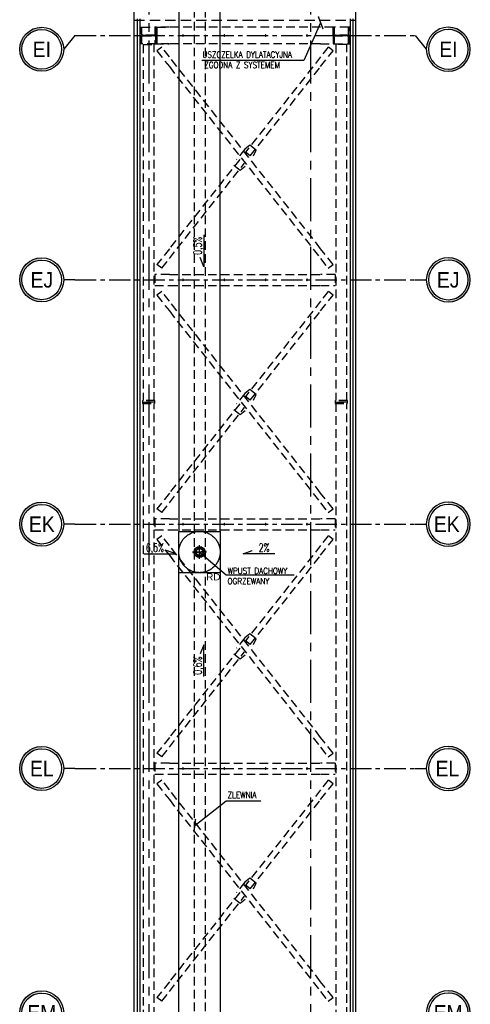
# Model space of a CAD drawing. Extents: x 41755 to 123924, y -112333 to 86187.
# Tile 7 of 256: x 100333 to 100989, y -105842 to -104411. Entities that reach past the tile are written whole.
import ezdxf
from ezdxf.enums import TextEntityAlignment as Align

# ---------------------------------------------------------------- set-up
doc = ezdxf.new("R2010")
doc.units = 0
doc.header["$LTSCALE"] = 50
for name, pattern in [('ACAD_ISO02W100', [15, 12, -3]), ('ACAD_ISO10W100', [18.5, 12, -3, 0.5, -3]), ('CENTER', [2, 1.25, -0.25, 0.25, -0.25]), ('DASHED', [0.75, 0.5, -0.25])]:
    doc.linetypes.add(name, pattern=pattern)
doc.layers.get('0').update_dxf_attribs({"color": 101, "linetype": 'CONTINUOUS'})
for name, color, linetype in [('Det-metal', 141, 'CONTINUOUS'), ('Ins-wod', 4, 'CONTINUOUS'), ('Opis-spadki', 61, 'CONTINUOUS'), ('Os-osie', 14, 'CENTER'), ('Os-osie glowne', 1, 'CENTER'), ('Os-osie-opis', 16, 'CONTINUOUS'), ('Sc-systemowe', 150, 'CONTINUOUS'), ('Sch-opis', 51, 'CONTINUOUS'), ('W-idok', 8, 'CONTINUOUS')]:
    doc.layers.add(name, color=color, linetype=linetype)
doc.styles.add('dwg_opis duży', font='ARIAL.TTF', dxfattribs={"width": 0.9})
doc.styles.add('ROMANS', font='romans', dxfattribs={"width": 0.85})
doc.styles.add('TYTUL2', font='ARIAL.TTF')
doc.dimstyles.new('CHMIELNA', dxfattribs={"dimscale": 3.5, "dimtxt": 4, "dimasz": 1.5, "dimexe": 3, "dimexo": 0, "dimgap": 1, "dimtad": 1, "dimdec": 1, "dimrnd": 0.5, "dimzin": 12, "dimdsep": 46, "dimtxsty": 'ROMANS', "dimblk": 'DIMTICK', "dimcen": 0.09, "dimse1": 1, "dimse2": 1, "dimclrd": 143, "dimclrt": 53, "dimadec": 0, "dimazin": 0, "dimtfac": 1, "dimtdec": 1, "dimtix": 1, "dimtmove": 2, "dimatfit": 2, "dimldrblk": 'ARCHTICK', "dimfxl": 0, "dimtolj": 1, "dimtzin": 0, "dimarcsym": 0})

# ---------------------------------------------------------------- blocks, each defined once
blk = doc.blocks.new('_kgjdskfgjkfh')
at = {"linetype": 'ACAD_ISO10W100'}
for p, q in [((10, 0), (-10, 0)), ((0, 10), (0, -10))]:
    blk.add_line(p, q, dxfattribs=at)
at = {"linetype": 'Continuous', "ltscale": 7}
for p, q in [((-8, 0), (-5, 0)), ((-7.6, 2.5), (-4.8, 1.5)), ((-6.5, 4.7), (-4, 2.9)), ((-4.7, 6.5), (-2.9, 4)), ((-2.5, 7.6), (-1.5, 4.8)), ((0, 8), (0, 5)), ((2.5, 7.6), (1.5, 4.8)), ((4.7, 6.5), (2.9, 4)), ((6.5, 4.7), (4, 2.9)), ((7.6, 2.5), (4.8, 1.5)), ((8, 0), (5, 0)), ((-7.6, -2.5), (-4.8, -1.5)), ((-6.5, -4.7), (-4, -2.9)), ((-4.7, -6.5), (-2.9, -4)), ((-2.5, -7.6), (-1.5, -4.8)), ((0, -8), (0, -5)), ((2.5, -7.6), (1.5, -4.8)), ((4.7, -6.5), (2.9, -4)), ((6.5, -4.7), (4, -2.9)), ((7.6, -2.5), (4.8, -1.5))]:
    blk.add_line(p, q, dxfattribs=at)
at = {"linetype": 'ACAD_ISO02W100'}
blk.add_circle((0, 0), 30, dxfattribs=at)
at = {"linetype": 'Continuous', "ltscale": 7}
for radius in [8, 5]:
    blk.add_circle((0, 0), radius, dxfattribs=at)
blk = doc.blocks.new('DIMTICK')
for p, q in [((-1, 0), (1, 0)), ((0, 1), (0, -1))]:
    blk.add_line(p, q)
at = {"const_width": 0.141}
blk.add_lwpolyline([(0.71, 0.71), (-0.71, -0.71)], dxfattribs=at)
blk = doc.blocks.new('_opis_osi')
blk.add_hatch(color=256).paths.add_polyline_path([(32, -32), (28.8, -32, -1), (-28.8, -32), (-32, -32, 1)])
for radius in [32, 28.8]:
    blk.add_circle((0, -32), radius)
at = {"style": 'dwg_opis duży', "width": 0.9}
blk.add_attdef('AXNAMEV', text='', height=22.4, rotation=90, dxfattribs=at).set_placement((0, -32), align=Align.MIDDLE_CENTER)
blk = doc.blocks.new('SPADKI')
at = {"ltscale": 25}
blk.add_lwpolyline([(0, 0), (0, -70), (-8, -50), (-8, -50)], dxfattribs=at)
at = {"ltscale": 25, "style": 'ROMANS', "width": 0.7}
blk.add_attdef('SP%', text='', height=18, rotation=90, dxfattribs=at).set_placement((-4.9, -24), align=Align.CENTER)

msp = doc.modelspace()

# ---------------------------------------------------------------- linework, layer by layer
at = {"layer": 'Det-metal', "linetype": 'DASHED', "ltscale": 0.5}
for p, q in [((100508.966, -104422.122), (100510.666, -104422.122)), ((100508.966, -104446.122), (100508.966, -104422.122)), ((100510.666, -104422.122), (100531.266, -104422.122)), ((100510.666, -104431.522), (100510.666, -104422.122)), ((100510.666, -104422.122), (100510.666, -104433.622)), ((100550.966, -104422.122), (100529.966, -104422.122)), ((100529.966, -104422.122), (100529.966, -104446.122)), ((100531.266, -104422.122), (100531.266, -104431.522)), ((100531.266, -104422.122), (100532.966, -104422.122)), ((100531.266, -104433.622), (100531.266, -104422.122)), ((100532.966, -104422.122), (100550.966, -104422.122)), ((100532.966, -104433.622), (100532.966, -104422.122)), ((100532.966, -104422.122), (100532.966, -104446.122)), ((100770.966, -104422.122), (100550.966, -104422.122)), ((100570.788, -104433.342), (100570.619, -104433.401)), ((100570.966, -104433.322), (100570.788, -104433.342)), ((100571.144, -104433.342), (100570.966, -104433.322)), ((100571.313, -104433.401), (100571.144, -104433.342)), ((100630.788, -104433.342), (100630.619, -104433.401)), ((100630.966, -104433.322), (100630.788, -104433.342)), ((100631.144, -104433.342), (100630.966, -104433.322)), ((100631.313, -104433.401), (100631.144, -104433.342)), ((100690.788, -104433.342), (100690.619, -104433.401)), ((100690.966, -104433.322), (100690.788, -104433.342)), ((100691.144, -104433.342), (100690.966, -104433.322)), ((100691.313, -104433.401), (100691.144, -104433.342)), ((100750.788, -104433.342), (100750.619, -104433.401)), ((100750.966, -104433.322), (100750.788, -104433.342)), ((100751.144, -104433.342), (100750.966, -104433.322)), ((100751.313, -104433.401), (100751.144, -104433.342)), ((100788.966, -104422.122), (100770.966, -104422.122)), ((100788.966, -104433.622), (100788.966, -104422.122)), ((100790.666, -104422.122), (100788.966, -104422.122)), ((100788.966, -104422.122), (100788.966, -104446.122)), ((100811.266, -104422.122), (100790.666, -104422.122)), ((100790.666, -104422.122), (100790.666, -104431.522)), ((100790.666, -104433.622), (100790.666, -104422.122)), ((100811.266, -104431.522), (100811.266, -104422.122)), ((100811.266, -104422.122), (100811.266, -104433.622)), ((100812.966, -104422.122), (100811.266, -104422.122)), ((100812.966, -104446.122), (100812.966, -104422.122)), ((100510.666, -104446.122), (100508.966, -104446.122)), ((100510.666, -104433.622), (100531.266, -104433.622)), ((100512.766, -104433.622), (100510.666, -104433.622)), ((100510.666, -104434.622), (100510.666, -104446.122)), ((100531.266, -104434.622), (100510.666, -104434.622)), ((100510.666, -104434.622), (100512.766, -104434.622)), ((100510.666, -104446.122), (100510.666, -104436.722)), ((100531.266, -104446.122), (100510.666, -104446.122)), ((100529.166, -104433.622), (100512.766, -104433.622)), ((100512.766, -104434.622), (100529.166, -104434.622)), ((100512.966, -104447.122), (100528.966, -104447.122)), ((100512.966, -104447.122), (100512.966, -104964.622)), ((100522.166, -104434.622), (100521.366, -104434.622)), ((100528.966, -104964.622), (100528.966, -104447.122)), ((100531.266, -104433.622), (100529.166, -104433.622)), ((100529.166, -104434.622), (100531.266, -104434.622)), ((100529.966, -104446.122), (100550.966, -104446.122)), ((100531.266, -104446.122), (100531.266, -104434.622)), ((100531.266, -104436.722), (100531.266, -104446.122)), ((100532.966, -104446.122), (100531.266, -104446.122)), ((100532.966, -104433.622), (100532.966, -104434.622)), ((100532.966, -104434.622), (100532.966, -104446.122)), ((100550.966, -104446.122), (100532.966, -104446.122)), ((100770.966, -104446.122), (100550.966, -104446.122)), ((100570.186, -104433.944), (100570.166, -104434.122)), ((100570.166, -104434.122), (100570.186, -104434.3)), ((100570.245, -104433.775), (100570.186, -104433.944)), ((100570.186, -104434.3), (100570.245, -104434.469)), ((100570.341, -104433.623), (100570.245, -104433.775)), ((100570.245, -104434.469), (100570.341, -104434.621)), ((100570.467, -104433.496), (100570.341, -104433.623)), ((100570.341, -104434.621), (100570.467, -104434.747)), ((100570.619, -104433.401), (100570.467, -104433.496)), ((100570.467, -104434.747), (100570.619, -104434.843)), ((100570.619, -104434.843), (100570.788, -104434.902)), ((100570.788, -104434.902), (100570.966, -104434.922)), ((100570.966, -104434.922), (100571.144, -104434.902)), ((100571.144, -104434.902), (100571.313, -104434.843)), ((100571.465, -104433.496), (100571.313, -104433.401)), ((100571.313, -104434.843), (100571.465, -104434.747)), ((100571.591, -104433.623), (100571.465, -104433.496)), ((100571.465, -104434.747), (100571.591, -104434.621)), ((100571.687, -104433.775), (100571.591, -104433.623)), ((100571.591, -104434.621), (100571.687, -104434.469)), ((100571.746, -104433.944), (100571.687, -104433.775)), ((100571.687, -104434.469), (100571.746, -104434.3)), ((100571.766, -104434.122), (100571.746, -104433.944)), ((100571.746, -104434.3), (100571.766, -104434.122)), ((100630.186, -104433.944), (100630.166, -104434.122)), ((100630.166, -104434.122), (100630.186, -104434.3)), ((100630.245, -104433.775), (100630.186, -104433.944)), ((100630.186, -104434.3), (100630.245, -104434.469)), ((100630.341, -104433.623), (100630.245, -104433.775)), ((100630.245, -104434.469), (100630.341, -104434.621)), ((100630.467, -104433.496), (100630.341, -104433.623)), ((100630.341, -104434.621), (100630.467, -104434.747)), ((100630.619, -104433.401), (100630.467, -104433.496)), ((100630.467, -104434.747), (100630.619, -104434.843)), ((100630.619, -104434.843), (100630.788, -104434.902)), ((100630.788, -104434.902), (100630.966, -104434.922)), ((100630.966, -104434.922), (100631.144, -104434.902)), ((100631.144, -104434.902), (100631.313, -104434.843)), ((100631.465, -104433.496), (100631.313, -104433.401)), ((100631.313, -104434.843), (100631.465, -104434.747)), ((100631.591, -104433.623), (100631.465, -104433.496)), ((100631.465, -104434.747), (100631.591, -104434.621)), ((100631.687, -104433.775), (100631.591, -104433.623)), ((100631.591, -104434.621), (100631.687, -104434.469)), ((100631.746, -104433.944), (100631.687, -104433.775)), ((100631.687, -104434.469), (100631.746, -104434.3)), ((100631.766, -104434.122), (100631.746, -104433.944)), ((100631.746, -104434.3), (100631.766, -104434.122)), ((100690.186, -104433.944), (100690.166, -104434.122)), ((100690.166, -104434.122), (100690.186, -104434.3)), ((100690.245, -104433.775), (100690.186, -104433.944)), ((100690.186, -104434.3), (100690.245, -104434.469)), ((100690.341, -104433.623), (100690.245, -104433.775)), ((100690.245, -104434.469), (100690.341, -104434.621)), ((100690.467, -104433.496), (100690.341, -104433.623)), ((100690.341, -104434.621), (100690.467, -104434.747)), ((100690.619, -104433.401), (100690.467, -104433.496)), ((100690.467, -104434.747), (100690.619, -104434.843)), ((100690.619, -104434.843), (100690.788, -104434.902)), ((100690.788, -104434.902), (100690.966, -104434.922)), ((100690.966, -104434.922), (100691.144, -104434.902)), ((100691.144, -104434.902), (100691.313, -104434.843)), ((100691.465, -104433.496), (100691.313, -104433.401)), ((100691.313, -104434.843), (100691.465, -104434.747)), ((100691.591, -104433.623), (100691.465, -104433.496)), ((100691.465, -104434.747), (100691.591, -104434.621)), ((100691.687, -104433.775), (100691.591, -104433.623)), ((100691.591, -104434.621), (100691.687, -104434.469)), ((100691.746, -104433.944), (100691.687, -104433.775)), ((100691.687, -104434.469), (100691.746, -104434.3)), ((100691.766, -104434.122), (100691.746, -104433.944)), ((100691.746, -104434.3), (100691.766, -104434.122)), ((100750.186, -104433.944), (100750.166, -104434.122)), ((100750.166, -104434.122), (100750.186, -104434.3)), ((100750.245, -104433.775), (100750.186, -104433.944)), ((100750.186, -104434.3), (100750.245, -104434.469)), ((100750.341, -104433.623), (100750.245, -104433.775)), ((100750.245, -104434.469), (100750.341, -104434.621)), ((100750.467, -104433.496), (100750.341, -104433.623)), ((100750.341, -104434.621), (100750.467, -104434.747)), ((100750.619, -104433.401), (100750.467, -104433.496)), ((100750.467, -104434.747), (100750.619, -104434.843)), ((100750.619, -104434.843), (100750.788, -104434.902)), ((100750.788, -104434.902), (100750.966, -104434.922)), ((100750.966, -104434.922), (100751.144, -104434.902)), ((100751.144, -104434.902), (100751.313, -104434.843)), ((100751.465, -104433.496), (100751.313, -104433.401)), ((100751.313, -104434.843), (100751.465, -104434.747)), ((100751.591, -104433.623), (100751.465, -104433.496)), ((100751.465, -104434.747), (100751.591, -104434.621)), ((100751.687, -104433.775), (100751.591, -104433.623)), ((100751.591, -104434.621), (100751.687, -104434.469)), ((100751.746, -104433.944), (100751.687, -104433.775)), ((100751.687, -104434.469), (100751.746, -104434.3)), ((100751.766, -104434.122), (100751.746, -104433.944)), ((100751.746, -104434.3), (100751.766, -104434.122)), ((100770.966, -104446.122), (100788.966, -104446.122)), ((100788.966, -104433.622), (100788.966, -104434.622)), ((100788.966, -104434.622), (100788.966, -104446.122)), ((100788.966, -104446.122), (100790.666, -104446.122)), ((100811.266, -104433.622), (100790.666, -104433.622)), ((100790.666, -104433.622), (100792.766, -104433.622)), ((100790.666, -104434.622), (100811.266, -104434.622)), ((100790.666, -104446.122), (100790.666, -104434.622)), ((100792.766, -104434.622), (100790.666, -104434.622)), ((100790.666, -104436.722), (100790.666, -104446.122)), ((100790.666, -104446.122), (100811.266, -104446.122)), ((100792.766, -104433.622), (100809.166, -104433.622)), ((100809.166, -104434.622), (100792.766, -104434.622)), ((100792.966, -104447.122), (100792.966, -104964.622)), ((100808.966, -104447.122), (100792.966, -104447.122)), ((100799.766, -104434.622), (100800.566, -104434.622)), ((100808.966, -104964.622), (100808.966, -104447.122)), ((100809.166, -104433.622), (100811.266, -104433.622)), ((100811.266, -104434.622), (100809.166, -104434.622)), ((100811.266, -104434.622), (100811.266, -104446.122)), ((100811.266, -104446.122), (100811.266, -104436.722)), ((100811.266, -104446.122), (100812.966, -104446.122)), ((100539.888, -104450.934), (100532.907, -104456.44)), ((100532.907, -104456.44), (100550.966, -104479.336)), ((100550.966, -104464.98), (100539.888, -104450.934)), ((100782.045, -104450.934), (100770.966, -104464.98)), ((100770.966, -104479.336), (100789.025, -104456.44)), ((100789.025, -104456.44), (100782.132, -104451.003)), ((100770.966, -104743.909), (100550.966, -104464.98)), ((100770.966, -104464.98), (100661.585, -104603.659)), ((100550.966, -104479.336), (100770.966, -104758.264)), ((100668.565, -104609.165), (100770.966, -104479.336)), ((100660.652, -104599.102), (100648.718, -104614.233)), ((100667.796, -104593.275), (100660.652, -104599.102)), ((100668.565, -104609.165), (100661.585, -104603.659)), ((100677.218, -104600.706), (100667.796, -104593.275)), ((100673.215, -104609.011), (100677.218, -104600.706)), ((100653.367, -104614.079), (100550.966, -104743.909)), ((100550.966, -104758.264), (100660.347, -104619.585)), ((100644.714, -104622.539), (100654.136, -104629.97)), ((100654.136, -104629.97), (100661.28, -104624.142)), ((100550.966, -104743.909), (100532.907, -104766.805)), ((100789.025, -104766.805), (100770.966, -104743.909)), ((100539.887, -104772.31), (100550.966, -104758.264)), ((100770.966, -104758.264), (100782.045, -104772.31)), ((100539.887, -104772.31), (100532.907, -104766.805)), ((100782.045, -104772.31), (100789.025, -104766.805)), ((100550.966, -104781.122), (100529.966, -104781.122)), ((100529.966, -104781.122), (100529.966, -104797.122)), ((100550.966, -104781.122), (100770.966, -104781.122)), ((100570.186, -104788.944), (100570.166, -104789.122)), ((100570.166, -104789.122), (100570.186, -104789.3)), ((100570.245, -104788.775), (100570.186, -104788.944)), ((100570.186, -104789.3), (100570.245, -104789.469)), ((100570.341, -104788.623), (100570.245, -104788.775)), ((100570.245, -104789.469), (100570.341, -104789.621)), ((100570.467, -104788.496), (100570.341, -104788.623)), ((100570.341, -104789.621), (100570.467, -104789.748)), ((100570.619, -104788.401), (100570.467, -104788.496)), ((100570.467, -104789.748), (100570.619, -104789.843)), ((100570.788, -104788.342), (100570.619, -104788.401)), ((100570.619, -104789.843), (100570.788, -104789.902)), ((100570.966, -104788.322), (100570.788, -104788.342)), ((100570.788, -104789.902), (100570.966, -104789.922)), ((100571.144, -104788.342), (100570.966, -104788.322)), ((100570.966, -104789.922), (100571.144, -104789.902)), ((100571.313, -104788.401), (100571.144, -104788.342)), ((100571.144, -104789.902), (100571.313, -104789.843)), ((100571.465, -104788.496), (100571.313, -104788.401)), ((100571.313, -104789.843), (100571.465, -104789.748)), ((100571.591, -104788.623), (100571.465, -104788.496)), ((100571.465, -104789.748), (100571.591, -104789.621)), ((100571.687, -104788.775), (100571.591, -104788.623)), ((100571.591, -104789.621), (100571.687, -104789.469)), ((100571.746, -104788.944), (100571.687, -104788.775)), ((100571.687, -104789.469), (100571.746, -104789.3)), ((100571.766, -104789.122), (100571.746, -104788.944)), ((100571.746, -104789.3), (100571.766, -104789.122)), ((100630.186, -104788.944), (100630.166, -104789.122)), ((100630.166, -104789.122), (100630.186, -104789.3)), ((100630.245, -104788.775), (100630.186, -104788.944)), ((100630.186, -104789.3), (100630.245, -104789.469)), ((100630.341, -104788.623), (100630.245, -104788.775)), ((100630.245, -104789.469), (100630.341, -104789.621)), ((100630.467, -104788.496), (100630.341, -104788.623)), ((100630.341, -104789.621), (100630.467, -104789.748)), ((100630.619, -104788.401), (100630.467, -104788.496)), ((100630.467, -104789.748), (100630.619, -104789.843)), ((100630.788, -104788.342), (100630.619, -104788.401)), ((100630.619, -104789.843), (100630.788, -104789.902)), ((100630.966, -104788.322), (100630.788, -104788.342)), ((100630.788, -104789.902), (100630.966, -104789.922)), ((100631.144, -104788.342), (100630.966, -104788.322)), ((100630.966, -104789.922), (100631.144, -104789.902)), ((100631.313, -104788.401), (100631.144, -104788.342)), ((100631.144, -104789.902), (100631.313, -104789.843)), ((100631.465, -104788.496), (100631.313, -104788.401)), ((100631.313, -104789.843), (100631.465, -104789.748)), ((100631.591, -104788.623), (100631.465, -104788.496)), ((100631.465, -104789.748), (100631.591, -104789.621)), ((100631.687, -104788.775), (100631.591, -104788.623)), ((100631.591, -104789.621), (100631.687, -104789.469)), ((100631.746, -104788.944), (100631.687, -104788.775)), ((100631.687, -104789.469), (100631.746, -104789.3)), ((100631.766, -104789.122), (100631.746, -104788.944)), ((100631.746, -104789.3), (100631.766, -104789.122)), ((100690.186, -104788.944), (100690.166, -104789.122)), ((100690.166, -104789.122), (100690.186, -104789.3)), ((100690.245, -104788.775), (100690.186, -104788.944)), ((100690.186, -104789.3), (100690.245, -104789.469)), ((100690.341, -104788.623), (100690.245, -104788.775)), ((100690.245, -104789.469), (100690.341, -104789.621)), ((100690.467, -104788.496), (100690.341, -104788.623)), ((100690.341, -104789.621), (100690.467, -104789.748)), ((100690.619, -104788.401), (100690.467, -104788.496)), ((100690.467, -104789.748), (100690.619, -104789.843)), ((100690.788, -104788.342), (100690.619, -104788.401)), ((100690.619, -104789.843), (100690.788, -104789.902)), ((100690.966, -104788.322), (100690.788, -104788.342)), ((100690.788, -104789.902), (100690.966, -104789.922)), ((100691.144, -104788.342), (100690.966, -104788.322)), ((100690.966, -104789.922), (100691.144, -104789.902)), ((100691.313, -104788.401), (100691.144, -104788.342)), ((100691.144, -104789.902), (100691.313, -104789.843)), ((100691.465, -104788.496), (100691.313, -104788.401)), ((100691.313, -104789.843), (100691.465, -104789.748)), ((100691.591, -104788.623), (100691.465, -104788.496)), ((100691.465, -104789.748), (100691.591, -104789.621)), ((100691.687, -104788.775), (100691.591, -104788.623)), ((100691.591, -104789.621), (100691.687, -104789.469)), ((100691.746, -104788.944), (100691.687, -104788.775)), ((100691.687, -104789.469), (100691.746, -104789.3)), ((100691.766, -104789.122), (100691.746, -104788.944)), ((100691.746, -104789.3), (100691.766, -104789.122)), ((100750.186, -104788.944), (100750.166, -104789.122)), ((100750.166, -104789.122), (100750.186, -104789.3)), ((100750.245, -104788.775), (100750.186, -104788.944)), ((100750.186, -104789.3), (100750.245, -104789.469)), ((100750.341, -104788.623), (100750.245, -104788.775)), ((100750.245, -104789.469), (100750.341, -104789.621)), ((100750.467, -104788.496), (100750.341, -104788.623)), ((100750.341, -104789.621), (100750.467, -104789.748)), ((100750.619, -104788.401), (100750.467, -104788.496)), ((100750.467, -104789.748), (100750.619, -104789.843)), ((100750.788, -104788.342), (100750.619, -104788.401)), ((100750.619, -104789.843), (100750.788, -104789.902)), ((100750.966, -104788.322), (100750.788, -104788.342)), ((100750.788, -104789.902), (100750.966, -104789.922)), ((100751.144, -104788.342), (100750.966, -104788.322)), ((100750.966, -104789.922), (100751.144, -104789.902)), ((100751.313, -104788.401), (100751.144, -104788.342)), ((100751.144, -104789.902), (100751.313, -104789.843)), ((100751.465, -104788.496), (100751.313, -104788.401)), ((100751.313, -104789.843), (100751.465, -104789.748)), ((100751.591, -104788.623), (100751.465, -104788.496)), ((100751.465, -104789.748), (100751.591, -104789.621)), ((100751.687, -104788.775), (100751.591, -104788.623)), ((100751.591, -104789.621), (100751.687, -104789.469)), ((100751.746, -104788.944), (100751.687, -104788.775)), ((100751.687, -104789.469), (100751.746, -104789.3)), ((100751.766, -104789.122), (100751.746, -104788.944)), ((100751.746, -104789.3), (100751.766, -104789.122)), ((100791.966, -104781.122), (100770.966, -104781.122)), ((100791.966, -104781.122), (100791.966, -104797.122)), ((100529.966, -104797.122), (100550.966, -104797.122)), ((100550.966, -104797.122), (100770.966, -104797.122)), ((100770.966, -104797.122), (100791.966, -104797.122)), ((100539.888, -104805.934), (100532.907, -104811.44)), ((100532.907, -104811.44), (100550.966, -104834.335)), ((100550.966, -104819.98), (100539.888, -104805.934)), ((100782.045, -104805.934), (100770.966, -104819.98)), ((100770.966, -104834.335), (100789.025, -104811.44)), ((100789.025, -104811.44), (100782.132, -104806.003)), ((100770.966, -105098.909), (100550.966, -104819.98)), ((100770.966, -104819.98), (100661.585, -104958.659)), ((100550.966, -104834.335), (100770.966, -105113.264)), ((100668.565, -104964.165), (100770.966, -104834.335)), ((100667.796, -104948.274), (100660.652, -104954.102)), ((100677.218, -104955.706), (100667.796, -104948.274)), ((100660.652, -104954.102), (100648.718, -104969.233)), ((100668.565, -104964.165), (100661.585, -104958.659)), ((100673.215, -104964.011), (100677.218, -104955.706)), ((100511.966, -104964.622), (100511.966, -104966.622)), ((100529.966, -104964.622), (100511.966, -104964.622)), ((100511.966, -104966.622), (100511.966, -104968.622)), ((100529.966, -104966.622), (100511.966, -104966.622)), ((100511.966, -104966.622), (100529.966, -104966.622)), ((100511.966, -104968.622), (100529.966, -104968.622)), ((100512.966, -104968.622), (100512.966, -106739.622)), ((100528.966, -106739.622), (100528.966, -104968.622)), ((100529.966, -104966.622), (100529.966, -104964.622)), ((100529.966, -104968.622), (100529.966, -104966.622)), ((100653.367, -104969.079), (100550.966, -105098.909)), ((100550.966, -105113.264), (100660.347, -104974.585)), ((100809.966, -104964.622), (100791.966, -104964.622)), ((100791.966, -104964.622), (100791.966, -104966.622)), ((100791.966, -104966.622), (100791.966, -104968.622)), ((100809.966, -104966.622), (100791.966, -104966.622)), ((100791.966, -104966.622), (100809.966, -104966.622)), ((100791.966, -104968.622), (100809.966, -104968.622)), ((100792.966, -104968.622), (100792.966, -106739.622)), ((100808.966, -106739.622), (100808.966, -104968.622)), ((100809.966, -104966.622), (100809.966, -104964.622)), ((100809.966, -104968.622), (100809.966, -104966.622)), ((100644.714, -104977.538), (100654.136, -104984.97)), ((100654.136, -104984.97), (100661.28, -104979.142)), ((100550.966, -105098.909), (100532.907, -105121.804)), ((100789.025, -105121.804), (100770.966, -105098.909)), ((100539.887, -105127.31), (100550.966, -105113.264)), ((100770.966, -105113.264), (100782.045, -105127.31)), ((100539.887, -105127.31), (100532.907, -105121.805)), ((100782.045, -105127.31), (100789.025, -105121.804)), ((100550.966, -105136.122), (100529.966, -105136.122)), ((100529.966, -105136.122), (100529.966, -105152.122)), ((100550.966, -105136.122), (100770.966, -105136.122)), ((100570.186, -105143.944), (100570.166, -105144.122)), ((100570.166, -105144.122), (100570.186, -105144.3)), ((100570.245, -105143.775), (100570.186, -105143.944)), ((100570.186, -105144.3), (100570.245, -105144.469)), ((100570.341, -105143.623), (100570.245, -105143.775)), ((100570.245, -105144.469), (100570.341, -105144.621)), ((100570.467, -105143.497), (100570.341, -105143.623)), ((100570.341, -105144.621), (100570.467, -105144.747)), ((100570.619, -105143.401), (100570.467, -105143.497)), ((100570.467, -105144.747), (100570.619, -105144.843)), ((100570.788, -105143.342), (100570.619, -105143.401)), ((100570.619, -105144.843), (100570.788, -105144.902)), ((100570.966, -105143.322), (100570.788, -105143.342)), ((100570.788, -105144.902), (100570.966, -105144.922)), ((100571.144, -105143.342), (100570.966, -105143.322)), ((100570.966, -105144.922), (100571.144, -105144.902)), ((100571.313, -105143.401), (100571.144, -105143.342)), ((100571.144, -105144.902), (100571.313, -105144.843)), ((100571.465, -105143.497), (100571.313, -105143.401)), ((100571.313, -105144.843), (100571.465, -105144.747)), ((100571.591, -105143.623), (100571.465, -105143.497)), ((100571.465, -105144.747), (100571.591, -105144.621)), ((100571.687, -105143.775), (100571.591, -105143.623)), ((100571.591, -105144.621), (100571.687, -105144.469)), ((100571.746, -105143.944), (100571.687, -105143.775)), ((100571.687, -105144.469), (100571.746, -105144.3)), ((100571.766, -105144.122), (100571.746, -105143.944)), ((100571.746, -105144.3), (100571.766, -105144.122)), ((100630.186, -105143.944), (100630.166, -105144.122)), ((100630.166, -105144.122), (100630.186, -105144.3)), ((100630.245, -105143.775), (100630.186, -105143.944)), ((100630.186, -105144.3), (100630.245, -105144.469)), ((100630.341, -105143.623), (100630.245, -105143.775)), ((100630.245, -105144.469), (100630.341, -105144.621)), ((100630.467, -105143.497), (100630.341, -105143.623)), ((100630.341, -105144.621), (100630.467, -105144.747)), ((100630.619, -105143.401), (100630.467, -105143.497)), ((100630.467, -105144.747), (100630.619, -105144.843)), ((100630.788, -105143.342), (100630.619, -105143.401)), ((100630.619, -105144.843), (100630.788, -105144.902)), ((100630.966, -105143.322), (100630.788, -105143.342)), ((100630.788, -105144.902), (100630.966, -105144.922)), ((100631.144, -105143.342), (100630.966, -105143.322)), ((100630.966, -105144.922), (100631.144, -105144.902)), ((100631.313, -105143.401), (100631.144, -105143.342)), ((100631.144, -105144.902), (100631.313, -105144.843)), ((100631.465, -105143.497), (100631.313, -105143.401)), ((100631.313, -105144.843), (100631.465, -105144.747)), ((100631.591, -105143.623), (100631.465, -105143.497)), ((100631.465, -105144.747), (100631.591, -105144.621)), ((100631.687, -105143.775), (100631.591, -105143.623)), ((100631.591, -105144.621), (100631.687, -105144.469)), ((100631.746, -105143.944), (100631.687, -105143.775)), ((100631.687, -105144.469), (100631.746, -105144.3)), ((100631.766, -105144.122), (100631.746, -105143.944)), ((100631.746, -105144.3), (100631.766, -105144.122)), ((100690.186, -105143.944), (100690.166, -105144.122)), ((100690.166, -105144.122), (100690.186, -105144.3)), ((100690.245, -105143.775), (100690.186, -105143.944)), ((100690.186, -105144.3), (100690.245, -105144.469)), ((100690.341, -105143.623), (100690.245, -105143.775)), ((100690.245, -105144.469), (100690.341, -105144.621)), ((100690.467, -105143.497), (100690.341, -105143.623)), ((100690.341, -105144.621), (100690.467, -105144.747)), ((100690.619, -105143.401), (100690.467, -105143.497)), ((100690.467, -105144.747), (100690.619, -105144.843)), ((100690.788, -105143.342), (100690.619, -105143.401)), ((100690.619, -105144.843), (100690.788, -105144.902)), ((100690.966, -105143.322), (100690.788, -105143.342)), ((100690.788, -105144.902), (100690.966, -105144.922)), ((100691.144, -105143.342), (100690.966, -105143.322)), ((100690.966, -105144.922), (100691.144, -105144.902)), ((100691.313, -105143.401), (100691.144, -105143.342)), ((100691.144, -105144.902), (100691.313, -105144.843)), ((100691.465, -105143.497), (100691.313, -105143.401)), ((100691.313, -105144.843), (100691.465, -105144.747)), ((100691.591, -105143.623), (100691.465, -105143.497)), ((100691.465, -105144.747), (100691.591, -105144.621)), ((100691.687, -105143.775), (100691.591, -105143.623)), ((100691.591, -105144.621), (100691.687, -105144.469)), ((100691.746, -105143.944), (100691.687, -105143.775)), ((100691.687, -105144.469), (100691.746, -105144.3)), ((100691.766, -105144.122), (100691.746, -105143.944)), ((100691.746, -105144.3), (100691.766, -105144.122)), ((100750.186, -105143.944), (100750.166, -105144.122)), ((100750.166, -105144.122), (100750.186, -105144.3)), ((100750.245, -105143.775), (100750.186, -105143.944)), ((100750.186, -105144.3), (100750.245, -105144.469)), ((100750.341, -105143.623), (100750.245, -105143.775)), ((100750.245, -105144.469), (100750.341, -105144.621)), ((100750.467, -105143.497), (100750.341, -105143.623)), ((100750.341, -105144.621), (100750.467, -105144.747)), ((100750.619, -105143.401), (100750.467, -105143.497)), ((100750.467, -105144.747), (100750.619, -105144.843)), ((100750.788, -105143.342), (100750.619, -105143.401)), ((100750.619, -105144.843), (100750.788, -105144.902)), ((100750.966, -105143.322), (100750.788, -105143.342)), ((100750.788, -105144.902), (100750.966, -105144.922)), ((100751.144, -105143.342), (100750.966, -105143.322)), ((100750.966, -105144.922), (100751.144, -105144.902)), ((100751.313, -105143.401), (100751.144, -105143.342)), ((100751.144, -105144.902), (100751.313, -105144.843)), ((100751.465, -105143.497), (100751.313, -105143.401)), ((100751.313, -105144.843), (100751.465, -105144.747)), ((100751.591, -105143.623), (100751.465, -105143.497)), ((100751.465, -105144.747), (100751.591, -105144.621)), ((100751.687, -105143.775), (100751.591, -105143.623)), ((100751.591, -105144.621), (100751.687, -105144.469)), ((100751.746, -105143.944), (100751.687, -105143.775)), ((100751.687, -105144.469), (100751.746, -105144.3)), ((100751.766, -105144.122), (100751.746, -105143.944)), ((100751.746, -105144.3), (100751.766, -105144.122)), ((100791.966, -105136.122), (100770.966, -105136.122)), ((100791.966, -105136.122), (100791.966, -105152.122)), ((100529.966, -105152.122), (100550.966, -105152.122)), ((100539.888, -105160.934), (100532.907, -105166.44)), ((100550.966, -105174.98), (100539.888, -105160.934)), ((100550.966, -105152.122), (100770.966, -105152.122)), ((100770.966, -105152.122), (100791.966, -105152.122)), ((100782.045, -105160.934), (100770.966, -105174.98)), ((100789.025, -105166.44), (100782.132, -105161.003)), ((100532.907, -105166.44), (100550.966, -105189.335)), ((100770.966, -105453.909), (100550.966, -105174.98)), ((100770.966, -105174.98), (100661.585, -105313.659)), ((100770.966, -105189.335), (100789.025, -105166.44)), ((100550.966, -105189.335), (100770.966, -105468.264)), ((100668.565, -105319.165), (100770.966, -105189.335)), ((100667.796, -105303.274), (100660.652, -105309.102)), ((100677.218, -105310.706), (100667.796, -105303.274)), ((100660.652, -105309.102), (100648.718, -105324.233)), ((100668.565, -105319.165), (100661.585, -105313.659)), ((100673.215, -105319.011), (100677.218, -105310.706)), ((100653.367, -105324.079), (100550.966, -105453.909)), ((100550.966, -105468.264), (100660.347, -105329.585)), ((100644.714, -105332.538), (100654.136, -105339.97)), ((100654.136, -105339.97), (100661.28, -105334.142)), ((100550.966, -105453.909), (100532.907, -105476.804)), ((100789.025, -105476.804), (100770.966, -105453.909)), ((100539.887, -105482.31), (100532.907, -105476.805)), ((100539.887, -105482.31), (100550.966, -105468.264)), ((100770.966, -105468.264), (100782.045, -105482.31)), ((100782.045, -105482.31), (100789.025, -105476.804)), ((100550.966, -105491.122), (100529.966, -105491.122)), ((100529.966, -105491.122), (100529.966, -105507.122)), ((100550.966, -105491.122), (100770.966, -105491.122)), ((100791.966, -105491.122), (100770.966, -105491.122)), ((100791.966, -105491.122), (100791.966, -105507.122)), ((100570.186, -105498.944), (100570.166, -105499.122)), ((100570.166, -105499.122), (100570.186, -105499.3)), ((100570.245, -105498.775), (100570.186, -105498.944)), ((100570.186, -105499.3), (100570.245, -105499.469)), ((100570.341, -105498.623), (100570.245, -105498.775)), ((100570.245, -105499.469), (100570.341, -105499.621)), ((100570.467, -105498.497), (100570.341, -105498.623)), ((100570.341, -105499.621), (100570.467, -105499.747)), ((100570.619, -105498.401), (100570.467, -105498.497)), ((100570.467, -105499.747), (100570.619, -105499.843)), ((100570.788, -105498.342), (100570.619, -105498.401)), ((100570.619, -105499.843), (100570.788, -105499.902)), ((100570.966, -105498.322), (100570.788, -105498.342)), ((100570.788, -105499.902), (100570.966, -105499.922)), ((100571.144, -105498.342), (100570.966, -105498.322)), ((100570.966, -105499.922), (100571.144, -105499.902)), ((100571.313, -105498.401), (100571.144, -105498.342)), ((100571.144, -105499.902), (100571.313, -105499.843)), ((100571.465, -105498.497), (100571.313, -105498.401)), ((100571.313, -105499.843), (100571.465, -105499.747)), ((100571.591, -105498.623), (100571.465, -105498.497)), ((100571.465, -105499.747), (100571.591, -105499.621)), ((100571.687, -105498.775), (100571.591, -105498.623)), ((100571.591, -105499.621), (100571.687, -105499.469)), ((100571.746, -105498.944), (100571.687, -105498.775)), ((100571.687, -105499.469), (100571.746, -105499.3)), ((100571.766, -105499.122), (100571.746, -105498.944)), ((100571.746, -105499.3), (100571.766, -105499.122)), ((100630.186, -105498.944), (100630.166, -105499.122)), ((100630.166, -105499.122), (100630.186, -105499.3)), ((100630.245, -105498.775), (100630.186, -105498.944)), ((100630.186, -105499.3), (100630.245, -105499.469)), ((100630.341, -105498.623), (100630.245, -105498.775)), ((100630.245, -105499.469), (100630.341, -105499.621)), ((100630.467, -105498.497), (100630.341, -105498.623)), ((100630.341, -105499.621), (100630.467, -105499.747)), ((100630.619, -105498.401), (100630.467, -105498.497)), ((100630.467, -105499.747), (100630.619, -105499.843)), ((100630.788, -105498.342), (100630.619, -105498.401)), ((100630.619, -105499.843), (100630.788, -105499.902)), ((100630.966, -105498.322), (100630.788, -105498.342)), ((100630.788, -105499.902), (100630.966, -105499.922)), ((100631.144, -105498.342), (100630.966, -105498.322)), ((100630.966, -105499.922), (100631.144, -105499.902)), ((100631.313, -105498.401), (100631.144, -105498.342)), ((100631.144, -105499.902), (100631.313, -105499.843)), ((100631.465, -105498.497), (100631.313, -105498.401)), ((100631.313, -105499.843), (100631.465, -105499.747)), ((100631.591, -105498.623), (100631.465, -105498.497)), ((100631.465, -105499.747), (100631.591, -105499.621)), ((100631.687, -105498.775), (100631.591, -105498.623)), ((100631.591, -105499.621), (100631.687, -105499.469)), ((100631.746, -105498.944), (100631.687, -105498.775)), ((100631.687, -105499.469), (100631.746, -105499.3)), ((100631.766, -105499.122), (100631.746, -105498.944)), ((100631.746, -105499.3), (100631.766, -105499.122)), ((100690.186, -105498.944), (100690.166, -105499.122)), ((100690.166, -105499.122), (100690.186, -105499.3)), ((100690.245, -105498.775), (100690.186, -105498.944)), ((100690.186, -105499.3), (100690.245, -105499.469)), ((100690.341, -105498.623), (100690.245, -105498.775)), ((100690.245, -105499.469), (100690.341, -105499.621)), ((100690.467, -105498.497), (100690.341, -105498.623)), ((100690.341, -105499.621), (100690.467, -105499.747)), ((100690.619, -105498.401), (100690.467, -105498.497)), ((100690.467, -105499.747), (100690.619, -105499.843)), ((100690.788, -105498.342), (100690.619, -105498.401)), ((100690.619, -105499.843), (100690.788, -105499.902)), ((100690.966, -105498.322), (100690.788, -105498.342)), ((100690.788, -105499.902), (100690.966, -105499.922)), ((100691.144, -105498.342), (100690.966, -105498.322)), ((100690.966, -105499.922), (100691.144, -105499.902)), ((100691.313, -105498.401), (100691.144, -105498.342)), ((100691.144, -105499.902), (100691.313, -105499.843)), ((100691.465, -105498.497), (100691.313, -105498.401)), ((100691.313, -105499.843), (100691.465, -105499.747)), ((100691.591, -105498.623), (100691.465, -105498.497)), ((100691.465, -105499.747), (100691.591, -105499.621)), ((100691.687, -105498.775), (100691.591, -105498.623)), ((100691.591, -105499.621), (100691.687, -105499.469)), ((100691.746, -105498.944), (100691.687, -105498.775)), ((100691.687, -105499.469), (100691.746, -105499.3)), ((100691.766, -105499.122), (100691.746, -105498.944)), ((100691.746, -105499.3), (100691.766, -105499.122)), ((100750.186, -105498.944), (100750.166, -105499.122)), ((100750.166, -105499.122), (100750.186, -105499.3)), ((100750.245, -105498.775), (100750.186, -105498.944)), ((100750.186, -105499.3), (100750.245, -105499.469)), ((100750.341, -105498.623), (100750.245, -105498.775)), ((100750.245, -105499.469), (100750.341, -105499.621)), ((100750.467, -105498.497), (100750.341, -105498.623)), ((100750.341, -105499.621), (100750.467, -105499.747)), ((100750.619, -105498.401), (100750.467, -105498.497)), ((100750.467, -105499.747), (100750.619, -105499.843)), ((100750.788, -105498.342), (100750.619, -105498.401)), ((100750.619, -105499.843), (100750.788, -105499.902)), ((100750.966, -105498.322), (100750.788, -105498.342)), ((100750.788, -105499.902), (100750.966, -105499.922)), ((100751.144, -105498.342), (100750.966, -105498.322)), ((100750.966, -105499.922), (100751.144, -105499.902)), ((100751.313, -105498.401), (100751.144, -105498.342)), ((100751.144, -105499.902), (100751.313, -105499.843)), ((100751.465, -105498.497), (100751.313, -105498.401)), ((100751.313, -105499.843), (100751.465, -105499.747)), ((100751.591, -105498.623), (100751.465, -105498.497)), ((100751.465, -105499.747), (100751.591, -105499.621)), ((100751.687, -105498.775), (100751.591, -105498.623)), ((100751.591, -105499.621), (100751.687, -105499.469)), ((100751.746, -105498.944), (100751.687, -105498.775)), ((100751.687, -105499.469), (100751.746, -105499.3)), ((100751.766, -105499.122), (100751.746, -105498.944)), ((100751.746, -105499.3), (100751.766, -105499.122)), ((100529.966, -105507.122), (100550.966, -105507.122)), ((100539.888, -105515.934), (100532.907, -105521.44)), ((100550.966, -105529.98), (100539.888, -105515.934)), ((100550.966, -105507.122), (100770.966, -105507.122)), ((100770.966, -105507.122), (100791.966, -105507.122)), ((100782.045, -105515.934), (100770.966, -105529.98)), ((100789.025, -105521.44), (100782.132, -105516.003)), ((100532.907, -105521.439), (100550.966, -105544.335)), ((100770.966, -105808.909), (100550.966, -105529.98)), ((100770.966, -105529.98), (100661.585, -105668.659)), ((100770.966, -105544.335), (100789.025, -105521.44)), ((100550.966, -105544.335), (100770.966, -105823.264)), ((100668.565, -105674.165), (100770.966, -105544.335)), ((100667.796, -105658.274), (100660.652, -105664.102)), ((100677.218, -105665.706), (100667.796, -105658.274)), ((100660.652, -105664.102), (100648.718, -105679.233)), ((100668.565, -105674.165), (100661.585, -105668.659)), ((100673.215, -105674.011), (100677.218, -105665.706)), ((100653.367, -105679.079), (100550.966, -105808.909)), ((100550.966, -105823.264), (100660.347, -105684.585)), ((100644.714, -105687.538), (100654.136, -105694.97)), ((100654.136, -105694.97), (100661.28, -105689.142)), ((100550.966, -105808.909), (100532.907, -105831.804)), ((100789.025, -105831.804), (100770.966, -105808.909)), ((100539.887, -105837.31), (100532.907, -105831.804)), ((100539.887, -105837.31), (100550.966, -105823.264)), ((100770.966, -105823.264), (100782.045, -105837.31)), ((100782.045, -105837.31), (100789.025, -105831.804))]:
    msp.add_line(p, q, dxfattribs=at)
at = {"layer": 'Ins-wod'}
for points in [[(100499.966, -107282.622), (100499.966, -101543.639)], [(100821.966, -107282.622), (100821.966, -101543.639)]]:
    msp.add_lwpolyline(points, dxfattribs=at)
at = {"layer": 'Ins-wod', "linetype": 'DASHED', "ltscale": 0.5}
for points in [[(100586.825, -102314.307), (100586.825, -107420.622)], [(100602.825, -102314.307), (100602.825, -107404.622)]]:
    msp.add_lwpolyline(points, dxfattribs=at)
at = {"layer": 'Os-osie', "ltscale": 0.5}
for p, q in [((100413.401, -104434.122), (100908.531, -104434.122)), ((100413.401, -104789.122), (100908.531, -104789.122)), ((100413.401, -105144.122), (100908.531, -105144.122)), ((100413.401, -105499.122), (100908.531, -105499.122))]:
    msp.add_line(p, q, dxfattribs=at)
at = {"layer": 'Os-osie glowne'}
for points in [[(100520.966, -101041.307), (100520.966, -108645.513)], [(100755.966, -101041.307), (100755.966, -107389.836)]]:
    msp.add_lwpolyline(points, dxfattribs=at)
at = {"layer": 'Os-osie-opis'}
for points in [[(100413.401, -104434.122), (100397.401, -104454.122)], [(100908.531, -104434.122), (100924.531, -104454.122)], [(100413.401, -104789.122), (100397.401, -104789.122)], [(100908.531, -104789.122), (100924.531, -104789.122)], [(100413.401, -105144.122), (100397.401, -105144.122)], [(100908.531, -105144.122), (100924.531, -105144.122)], [(100413.401, -105499.122), (100397.401, -105499.122)], [(100908.531, -105499.122), (100924.531, -105499.122)]]:
    msp.add_lwpolyline(points, dxfattribs=at)
at = {"layer": 'Sc-systemowe'}
for points in [[(100503.966, -104409.749), (100503.966, -107282.622)], [(100507.966, -104409.749), (100507.966, -107282.622)], [(100813.966, -104409.749), (100813.966, -107282.622)], [(100817.966, -104409.749), (100817.966, -107282.622)]]:
    msp.add_lwpolyline(points, dxfattribs=at)
at = {"layer": 'W-idok'}
for points in [[(100564.825, -103674.048), (100564.825, -105154.565)], [(100624.825, -105154.565), (100624.825, -103674.048)], [(100564.825, -106484.307), (100564.825, -105214.565)], [(100624.825, -105214.565), (100624.825, -106484.307)]]:
    msp.add_lwpolyline(points, dxfattribs=at)
at = {"layer": 'W-idok', "linetype": 'DASHED', "ltscale": 0.6}
msp.add_lwpolyline([(100499.966, -104411.622), (100821.966, -104411.622)], dxfattribs=at)
at = {"layer": 'W-idok'}
msp.add_lwpolyline([(100564.825, -105154.565), (100624.825, -105154.565), (100624.825, -105214.565), (100564.825, -105214.565)], close=True, dxfattribs=at)

# ---------------------------------------------------------------- block references
at = {"layer": 'Ins-wod', "rotation": 270}
msp.add_blockref('_kgjdskfgjkfh', (100594.825, -105184.565), dxfattribs=at)
at = {"layer": 'Opis-spadki', "xscale": 0.6604040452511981, "yscale": 0.6604040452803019, "zscale": 0.6604040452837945}
msp.add_blockref('SPADKI', (100601.235, -104723.764), dxfattribs=at).add_auto_attribs({'SP%': '0,5%'})
at = {"layer": 'Opis-spadki'}
ref = msp.add_blockref('SPADKI', (100514.038, -105187.405), dxfattribs=dict(at, xscale=-0.6604040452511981, yscale=0.6604040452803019, zscale=0.6604040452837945, rotation=89.99999999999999))
ref.add_attrib('SP%', '6,5%', dxfattribs={"layer": '0', "ltscale": 25, "height": 11.8873, "style": 'ROMANS', "width": 0.7}).set_placement((100529.919, -105184.171), align=Align.CENTER)
at = {"layer": 'Opis-spadki', "xscale": 0.6604040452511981, "yscale": 0.6604040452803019, "zscale": 0.6604040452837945, "rotation": 270}
msp.add_blockref('SPADKI', (100704.538, -105187.405), dxfattribs=at).add_auto_attribs({'SP%': '2%'})
at = {"layer": 'Opis-spadki'}
ref = msp.add_blockref('SPADKI', (100601.235, -105365.579), dxfattribs=dict(at, xscale=-0.6604040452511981, yscale=0.6604040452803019, zscale=0.6604040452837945, rotation=180))
ref.add_attrib('SP%', '0,6%', dxfattribs={"layer": '0', "ltscale": 25, "height": 11.8873, "rotation": 90, "style": 'ROMANS', "width": 0.7}).set_placement((100598.001, -105349.697), align=Align.CENTER)
at = {"layer": 'Os-osie-opis'}
ref = msp.add_blockref('_opis_osi', (100397.401, -104454.122), dxfattribs=dict(at, rotation=270))
ref.add_attrib('AXNAMEV', 'EI', dxfattribs={"layer": '0', "height": 22.4, "style": 'dwg_opis duży', "width": 0.9}).set_placement((100365.566, -104454.122), align=Align.MIDDLE_CENTER)
ref = msp.add_blockref('_opis_osi', (100924.531, -104454.122), dxfattribs=dict(at, xscale=-1, rotation=89.99999999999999))
ref.add_attrib('AXNAMEV', 'EI', dxfattribs={"layer": '0', "height": 22.4, "style": 'dwg_opis duży', "width": 0.9}).set_placement((100956.669, -104454.122), align=Align.MIDDLE_CENTER)
ref = msp.add_blockref('_opis_osi', (100397.401, -104789.122), dxfattribs=dict(at, rotation=270))
ref.add_attrib('AXNAMEV', 'EJ', dxfattribs={"layer": '0', "height": 22.4, "style": 'dwg_opis duży', "width": 0.9}).set_placement((100365.566, -104789.122), align=Align.MIDDLE_CENTER)
ref = msp.add_blockref('_opis_osi', (100924.531, -104789.122), dxfattribs=dict(at, xscale=-1, rotation=89.99999999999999))
ref.add_attrib('AXNAMEV', 'EJ', dxfattribs={"layer": '0', "height": 22.4, "style": 'dwg_opis duży', "width": 0.9}).set_placement((100956.325, -104789.122), align=Align.MIDDLE_CENTER)
ref = msp.add_blockref('_opis_osi', (100397.401, -105144.122), dxfattribs=dict(at, rotation=270))
ref.add_attrib('AXNAMEV', 'EK', dxfattribs={"layer": '0', "height": 22.4, "style": 'dwg_opis duży', "width": 0.9}).set_placement((100365.566, -105144.122), align=Align.MIDDLE_CENTER)
ref = msp.add_blockref('_opis_osi', (100924.531, -105144.122), dxfattribs=dict(at, xscale=-1, rotation=89.99999999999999))
ref.add_attrib('AXNAMEV', 'EK', dxfattribs={"layer": '0', "height": 22.4, "style": 'dwg_opis duży', "width": 0.9}).set_placement((100954.193, -105144.122), align=Align.MIDDLE_CENTER)
ref = msp.add_blockref('_opis_osi', (100397.401, -105499.122), dxfattribs=dict(at, rotation=270))
ref.add_attrib('AXNAMEV', 'EL', dxfattribs={"layer": '0', "height": 22.4, "style": 'dwg_opis duży', "width": 0.9}).set_placement((100365.566, -105499.122), align=Align.MIDDLE_CENTER)
ref = msp.add_blockref('_opis_osi', (100924.531, -105499.122), dxfattribs=dict(at, xscale=-1, rotation=89.99999999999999))
ref.add_attrib('AXNAMEV', 'EL', dxfattribs={"layer": '0', "height": 22.4, "style": 'dwg_opis duży', "width": 0.9}).set_placement((100955.142, -105499.122), align=Align.MIDDLE_CENTER)
ref = msp.add_blockref('_opis_osi', (100397.401, -105854.122), dxfattribs=dict(at, rotation=270))
ref.add_attrib('AXNAMEV', 'EM', dxfattribs={"layer": '0', "height": 22.4, "style": 'dwg_opis duży', "width": 0.9}).set_placement((100365.566, -105854.122), align=Align.MIDDLE_CENTER)
ref = msp.add_blockref('_opis_osi', (100924.531, -105854.122), dxfattribs=dict(at, xscale=-1, rotation=89.99999999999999))
ref.add_attrib('AXNAMEV', 'EM', dxfattribs={"layer": '0', "height": 22.4, "style": 'dwg_opis duży', "width": 0.9}).set_placement((100956.27, -105854.122), align=Align.MIDDLE_CENTER)

# ---------------------------------------------------------------- texts
at = {"layer": 'Ins-wod', "insert": (100604.592, -105215.554), "char_height": 10.2123, "width": 1336.21749, "attachment_point": 1, "style": 'TYTUL2'}
msp.add_mtext('RD', dxfattribs=at)
at = {"layer": 'Sch-opis', "char_height": 9, "width": 203.76147, "attachment_point": 1, "style": 'ROMANS'}
for s, insert in [('USZCZELKA DYLATACYJNA', (100599.13, -104457.369)), ('ZGODNA Z SYSTEMEM', (100601.742, -104472.354)), ('WPUST DACHOWY\\POGRZEWANY', (100635.656, -105207.398)), ('ZLEWNIA', (100635.631, -105533.031))]:
    msp.add_mtext(s, dxfattribs=dict(at, insert=insert))

# ---------------------------------------------------------------- leaders
at = {"layer": 'Sch-opis'}
for points in [[(100770.966, -104415.622), (100746.285, -104470.436), (100598.18, -104470.436)], [(100594.825, -105184.565), (100633.649, -105217.655), (100732.347, -105217.655)], [(100587.819, -105582.116), (100633.624, -105546.099), (100683.909, -105546.099)]]:
    msp.add_leader(points, dimstyle='CHMIELNA', override={"dimasz": 4, "dimgap": 1, "dimtad": 0}, dxfattribs=at)

doc.saveas('drawing.dxf')
